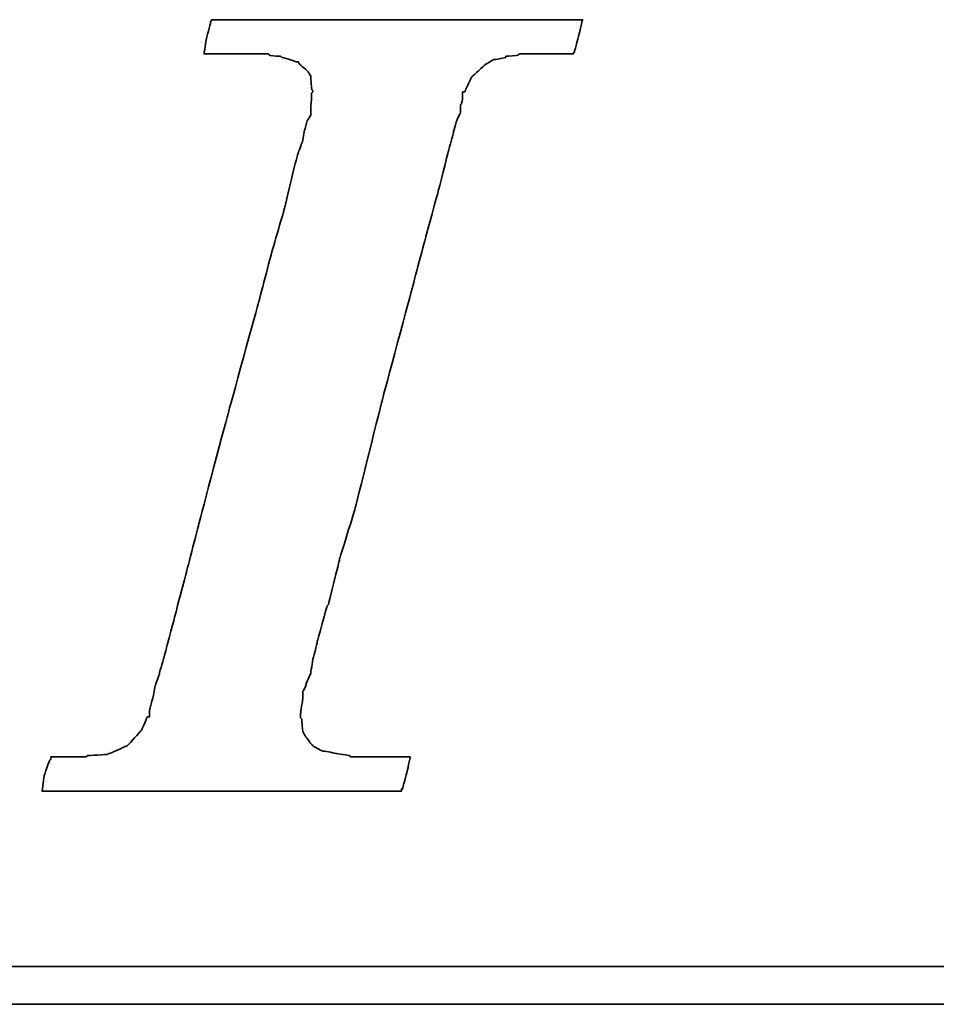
# Model space of a CAD drawing. Header units: millimetres. Extents: x 8 to 314, y 87 to 183.
# Tile 24 of 38: x 235.19 to 237.97, y 114.1 to 117.09. Entities that reach past the tile are written whole.
import ezdxf

# ---------------------------------------------------------------- set-up
doc = ezdxf.new("R2010")
doc.units = ezdxf.units.MM
doc.header["$LTSCALE"] = 0.15
doc.layers.add('DIM', color=4, linetype='CONTINUOUS')
doc.layers.add('layer 1', color=7, linetype='CONTINUOUS')

# ---------------------------------------------------------------- blocks, each defined once
blk = doc.blocks.new('TBI MOTION logo(完整正式版)')
at = {"layer": 'layer 1', "color": 22, "lineweight": 35}
for points, knots in [([(-40.59125, -7.94375), (-40.59125, -7.94375), (-40.97375, -7.94375), (-40.97375, -7.94375), (-40.97375, -7.94375), (-40.97375, -7.94375), (-41.38125, -7.94375), (-41.38125, -7.94375), (-41.38125, -7.94375), (-41.38125, -7.94375), (-41.54875, -7.94375), (-41.54875, -7.94375), (-41.54875, -7.94375), (-41.54875, -7.94375), (-41.59875, -7.94375), (-41.59875, -7.94375), (-41.59875, -7.94375), (-41.59875, -7.94375), (-41.88375, -7.94375), (-41.88375, -7.94375), (-41.88375, -7.94375), (-41.88375, -7.94375), (-41.90875, -7.91875), (-41.90875, -7.91875), (-41.90875, -7.91875), (-41.90875, -7.91875), (-42.19875, -7.87125), (-42.19875, -7.87125), (-42.19875, -7.87125), (-42.19875, -7.87125), (-42.43875, -7.82375), (-42.43875, -7.82375), (-42.43875, -7.82375), (-42.43875, -7.82375), (-42.45875, -7.82375), (-42.45875, -7.82375), (-42.45875, -7.82375), (-42.45875, -7.82375), (-42.48625, -7.82375), (-42.48625, -7.82375), (-42.48625, -7.82375), (-42.48625, -7.82375), (-42.67625, -7.72375), (-42.67625, -7.72375), (-42.67625, -7.72375), (-42.67625, -7.72375), (-42.70125, -7.70375), (-42.70125, -7.70375), (-42.70125, -7.70375), (-42.70125, -7.70375), (-42.72375, -7.67875), (-42.72375, -7.67875), (-42.72375, -7.67875), (-42.72375, -7.67875), (-42.86875, -7.48875), (-42.86875, -7.48875), (-42.86875, -7.48875), (-42.86875, -7.48875), (-42.89375, -7.43875), (-42.89375, -7.43875), (-42.89375, -7.43875), (-42.89375, -7.43875), (-42.91875, -7.38875), (-42.91875, -7.38875), (-42.91875, -7.38875), (-42.91875, -7.38875), (-42.93875, -7.12875), (-42.93875, -7.12875), (-42.93875, -7.12875), (-42.93875, -7.12875), (-42.96375, -7.10375), (-42.96375, -7.10375), (-42.96375, -7.10375), (-42.96375, -7.10375), (-42.96375, -7.05375), (-42.96375, -7.05375), (-42.96375, -7.05375), (-42.96375, -7.05375), (-42.96375, -7.00875), (-42.96375, -7.00875), (-42.96375, -7.00875), (-42.96375, -7.00875), (-42.91875, -6.69625), (-42.91875, -6.69625), (-42.91875, -6.69625), (-42.91875, -6.69625), (-42.91875, -6.62375), (-42.91875, -6.62375), (-42.91875, -6.62375), (-42.91875, -6.62375), (-42.91875, -6.59625), (-42.91875, -6.59625), (-42.91875, -6.59625), (-42.91875, -6.59625), (-42.91875, -6.57375), (-42.91875, -6.57375), (-42.91875, -6.57375), (-42.91875, -6.57375), (-42.91875, -6.52875), (-42.91875, -6.52875), (-42.91875, -6.52875), (-42.91875, -6.52875), (-42.89375, -6.50375), (-42.89375, -6.50375), (-42.89375, -6.50375), (-42.89375, -6.50375), (-42.84375, -6.38375), (-42.84375, -6.38375), (-42.84375, -6.38375), (-42.84375, -6.38375), (-42.84375, -6.35875), (-42.84375, -6.35875), (-42.84375, -6.35875), (-42.84375, -6.35875), (-42.74625, -6.14375), (-42.74625, -6.14375), (-42.74625, -6.14375), (-42.74625, -6.14375), (-42.70125, -5.85375), (-42.70125, -5.85375), (-42.70125, -5.85375), (-42.70125, -5.85375), (-42.60375, -5.47125), (-42.60375, -5.47125), (-42.60375, -5.47125), (-42.60375, -5.47125), (-42.60375, -5.44875), (-42.60375, -5.44875), (-42.60375, -5.44875), (-42.60375, -5.44875), (-42.38875, -4.67875), (-42.38875, -4.67875), (-42.38875, -4.67875), (-42.38875, -4.67875), (-42.36375, -4.65375), (-42.36375, -4.65375), (-42.36375, -4.65375), (-42.36375, -4.65375), (-42.12375, -3.69625), (-42.12375, -3.69625), (-42.12375, -3.69625), (-42.12375, -3.69625), (-42.12375, -3.67374), (-42.12375, -3.67374), (-42.12375, -3.67374), (-42.12375, -3.67374), (-41.78875, -2.59374), (-41.78875, -2.59374), (-41.78875, -2.59374), (-41.78875, -2.59374), (-41.18875, -0.19375), (-41.18875, -0.19375), (-41.18875, -0.19375), (-41.18875, -0.19375), (-40.54375, 2.20624), (-40.54375, 2.20624), (-40.54375, 2.20624), (-40.54375, 2.20624), (-40.25375, 3.30875), (-40.25375, 3.30875), (-40.25375, 3.30875), (-40.25375, 3.30875), (-39.98875, 4.27125), (-39.98875, 4.27125), (-39.98875, 4.27125), (-39.98875, 4.27125), (-39.77375, 5.13125), (-39.77375, 5.13125), (-39.77375, 5.13125), (-39.77375, 5.13125), (-39.67875, 5.47125), (-39.67875, 5.47125), (-39.67875, 5.47125), (-39.67875, 5.47125), (-39.60375, 5.75625), (-39.60375, 5.75625), (-39.60375, 5.75625), (-39.60375, 5.75625), (-39.60375, 5.78125), (-39.60375, 5.78125), (-39.60375, 5.78125), (-39.60375, 5.78125), (-39.50875, 5.97125), (-39.50875, 5.97125), (-39.50875, 5.97125), (-39.50875, 5.97125), (-39.50875, 6.13875), (-39.50875, 6.13875), (-39.50875, 6.13875), (-39.50875, 6.13875), (-39.48625, 6.16625), (-39.48625, 6.16625), (-39.48625, 6.16625), (-39.48625, 6.16625), (-39.46125, 6.28625), (-39.46125, 6.28625), (-39.46125, 6.28625), (-39.46125, 6.28625), (-39.46125, 6.42625), (-39.46125, 6.42625), (-39.46125, 6.42625), (-39.46125, 6.42625), (-39.41375, 6.42625), (-39.41375, 6.42625), (-39.41375, 6.42625), (-39.41375, 6.42625), (-39.29375, 6.69125), (-39.29375, 6.69125), (-39.29375, 6.69125), (-39.29375, 6.69125), (-39.26875, 6.74125), (-39.26875, 6.74125), (-39.26875, 6.74125), (-39.26875, 6.74125), (-39.24375, 6.76625), (-39.24375, 6.76625), (-39.24375, 6.76625), (-39.24375, 6.76625), (-38.98375, 7.00624), (-38.98375, 7.00624), (-38.98375, 7.00624), (-38.98375, 7.00624), (-38.95625, 7.02624), (-38.95625, 7.02624), (-38.95625, 7.02624), (-38.95625, 7.02624), (-38.78875, 7.12624), (-38.78875, 7.12624), (-38.78875, 7.12624), (-38.78875, 7.12624), (-38.76375, 7.12624), (-38.76375, 7.12624), (-38.76375, 7.12624), (-38.76375, 7.12624), (-38.74375, 7.12624), (-38.74375, 7.12624), (-38.74375, 7.12624), (-38.74375, 7.12624), (-38.52875, 7.17125), (-38.52875, 7.17125), (-38.52875, 7.17125), (-38.52875, 7.17125), (-38.52875, 7.19624), (-38.52875, 7.19624), (-38.52875, 7.19624), (-38.52875, 7.19624), (-38.50375, 7.19624), (-38.50375, 7.19624), (-38.50375, 7.19624), (-38.50375, 7.19624), (-38.26125, 7.21875), (-38.26125, 7.21875), (-38.26125, 7.21875), (-38.26125, 7.21875), (-38.23875, 7.24624), (-38.23875, 7.24624), (-38.23875, 7.24624), (-38.23875, 7.24624), (-38.21625, 7.24624), (-38.21625, 7.24624), (-38.21625, 7.24624), (-38.21625, 7.24624), (-38.18875, 7.24624), (-38.18875, 7.24624), (-38.18875, 7.24624), (-38.18875, 7.24624), (-37.90375, 7.24624), (-37.90375, 7.24624), (-37.90375, 7.24624), (-37.90375, 7.24624), (-37.85375, 7.24624), (-37.85375, 7.24624), (-37.85375, 7.24624), (-37.85375, 7.24624), (-37.75875, 7.24624), (-37.75875, 7.24624), (-37.75875, 7.24624), (-37.75875, 7.24624), (-37.42375, 7.24624), (-37.42375, 7.24624), (-37.42375, 7.24624), (-37.42375, 7.24624), (-37.08875, 7.24624), (-37.08875, 7.24624), (-37.08875, 7.24624), (-37.08875, 7.24624), (-37.06375, 7.24624), (-37.06375, 7.24624), (-37.06375, 7.24624), (-37.06375, 7.24624), (-37.06375, 7.26624), (-37.06375, 7.26624), (-37.06375, 7.26624), (-37.06375, 7.26624), (-37.03875, 7.29125), (-37.03875, 7.29125), (-37.03875, 7.29125), (-37.03875, 7.29125), (-37.03875, 7.31625), (-37.03875, 7.31625), (-37.03875, 7.31625), (-37.03875, 7.31625), (-36.94125, 7.67625), (-36.94125, 7.67625), (-36.94125, 7.67625), (-36.94125, 7.67625), (-36.86875, 7.98625), (-36.86875, 7.98625), (-36.86875, 7.98625), (-36.86875, 7.98625), (-36.98875, 7.98625), (-36.98875, 7.98625), (-36.98875, 7.98625), (-36.98875, 7.98625), (-37.42375, 7.98625), (-37.42375, 7.98625), (-37.42375, 7.98625), (-37.42375, 7.98625), (-37.94875, 7.98625), (-37.94875, 7.98625), (-37.94875, 7.98625), (-37.94875, 7.98625), (-38.57375, 7.98625), (-38.57375, 7.98625), (-38.57375, 7.98625), (-38.57375, 7.98625), (-39.29375, 7.98625), (-39.29375, 7.98625), (-39.29375, 7.98625), (-39.29375, 7.98625), (-40.82875, 7.98625), (-40.82875, 7.98625), (-40.82875, 7.98625), (-40.82875, 7.98625), (-42.36375, 7.98625), (-42.36375, 7.98625), (-42.36375, 7.98625), (-42.36375, 7.98625), (-43.08375, 7.98625), (-43.08375, 7.98625), (-43.08375, 7.98625), (-43.08375, 7.98625), (-43.70875, 7.98625), (-43.70875, 7.98625), (-43.70875, 7.98625), (-43.70875, 7.98625), (-44.23375, 7.98625), (-44.23375, 7.98625), (-44.23375, 7.98625), (-44.23375, 7.98625), (-44.66875, 7.98625), (-44.66875, 7.98625), (-44.66875, 7.98625), (-44.66875, 7.98625), (-44.88375, 7.98625), (-44.88375, 7.98625), (-44.88375, 7.98625), (-44.88375, 7.98625), (-44.90875, 7.94125), (-44.90875, 7.94125), (-44.90875, 7.94125), (-44.90875, 7.94125), (-44.90875, 7.91625), (-44.90875, 7.91625), (-44.90875, 7.91625), (-44.90875, 7.91625), (-45.00375, 7.55625), (-45.00375, 7.55625), (-45.00375, 7.55625), (-45.00375, 7.55625), (-45.05375, 7.24624), (-45.05375, 7.24624), (-45.05375, 7.24624), (-45.05375, 7.24624), (-44.61875, 7.24624), (-44.61875, 7.24624), (-44.61875, 7.24624), (-44.61875, 7.24624), (-44.11375, 7.24624), (-44.11375, 7.24624), (-44.11375, 7.24624), (-44.11375, 7.24624), (-43.99375, 7.24624), (-43.99375, 7.24624), (-43.99375, 7.24624), (-43.99375, 7.24624), (-43.94625, 7.24624), (-43.94625, 7.24624), (-43.94625, 7.24624), (-43.94625, 7.24624), (-43.92374, 7.24624), (-43.92374, 7.24624), (-43.92374, 7.24624), (-43.92374, 7.24624), (-43.65875, 7.24624), (-43.65875, 7.24624), (-43.65875, 7.24624), (-43.65875, 7.24624), (-43.63875, 7.21875), (-43.63875, 7.21875), (-43.63875, 7.21875), (-43.63875, 7.21875), (-43.46875, 7.19624), (-43.46875, 7.19624), (-43.46875, 7.19624), (-43.46875, 7.19624), (-43.39875, 7.19624), (-43.39875, 7.19624), (-43.39875, 7.19624), (-43.39875, 7.19624), (-43.37125, 7.17125), (-43.37125, 7.17125), (-43.37125, 7.17125), (-43.37125, 7.17125), (-43.34875, 7.17125), (-43.34875, 7.17125), (-43.34875, 7.17125), (-43.34875, 7.17125), (-43.20375, 7.12624), (-43.20375, 7.12624), (-43.20375, 7.12624), (-43.20375, 7.12624), (-43.05875, 7.07624), (-43.05875, 7.07624), (-43.05875, 7.07624), (-43.05875, 7.07624), (-43.01375, 7.07624), (-43.01375, 7.07624), (-43.01375, 7.07624), (-43.01375, 7.07624), (-42.98875, 7.02624), (-42.98875, 7.02624), (-42.98875, 7.02624), (-42.98875, 7.02624), (-42.79875, 6.86125), (-42.79875, 6.86125), (-42.79875, 6.86125), (-42.79875, 6.86125), (-42.77375, 6.81125), (-42.77375, 6.81125), (-42.77375, 6.81125), (-42.77375, 6.81125), (-42.74625, 6.76625), (-42.74625, 6.76625), (-42.74625, 6.76625), (-42.74625, 6.76625), (-42.72375, 6.47625), (-42.72375, 6.47625), (-42.72375, 6.47625), (-42.72375, 6.47625), (-42.70125, 6.45124), (-42.70125, 6.45124), (-42.70125, 6.45124), (-42.70125, 6.45124), (-42.70125, 6.42625), (-42.70125, 6.42625), (-42.70125, 6.42625), (-42.70125, 6.42625), (-42.72375, 6.40625), (-42.72375, 6.40625), (-42.72375, 6.40625), (-42.72375, 6.40625), (-42.74625, 5.97125), (-42.74625, 5.97125), (-42.74625, 5.97125), (-42.74625, 5.97125), (-42.74625, 5.94625), (-42.74625, 5.94625), (-42.74625, 5.94625), (-42.74625, 5.94625), (-42.74625, 5.92625), (-42.74625, 5.92625), (-42.74625, 5.92625), (-42.74625, 5.92625), (-42.77375, 5.87625), (-42.77375, 5.87625), (-42.77375, 5.87625), (-42.77375, 5.87625), (-42.81875, 5.80625), (-42.81875, 5.80625), (-42.81875, 5.80625), (-42.81875, 5.80625), (-42.86875, 5.63625), (-42.86875, 5.63625), (-42.86875, 5.63625), (-42.86875, 5.63625), (-42.91875, 5.39625), (-42.91875, 5.39625), (-42.91875, 5.39625), (-42.91875, 5.39625), (-42.91875, 5.37124), (-42.91875, 5.37124), (-42.91875, 5.37124), (-42.91875, 5.37124), (-43.01375, 5.10874), (-43.01375, 5.10874), (-43.01375, 5.10874), (-43.01375, 5.10874), (-43.10875, 4.77124), (-43.10875, 4.77124), (-43.10875, 4.77124), (-43.10875, 4.77124), (-43.29875, 3.95625), (-43.29875, 3.95625), (-43.29875, 3.95625), (-43.29875, 3.95625), (-43.58875, 2.95125), (-43.58875, 2.95125), (-43.58875, 2.95125), (-43.58875, 2.95125), (-43.87375, 1.87125), (-43.87375, 1.87125), (-43.87375, 1.87125), (-43.87375, 1.87125), (-44.52625, -0.50374), (-44.52625, -0.50374), (-44.52625, -0.50374), (-44.52625, -0.50374), (-45.14875, -2.85375), (-45.14875, -2.85375), (-45.14875, -2.85375), (-45.14875, -2.85375), (-45.43375, -3.95875), (-45.43375, -3.95875), (-45.43375, -3.95875), (-45.43375, -3.95875), (-45.69875, -4.96875), (-45.69875, -4.96875), (-45.69875, -4.96875), (-45.69875, -4.96875), (-45.91375, -5.78375), (-45.91375, -5.78375), (-45.91375, -5.78375), (-45.91375, -5.78375), (-46.01375, -6.11875), (-46.01375, -6.11875), (-46.01375, -6.11875), (-46.01375, -6.11875), (-46.01375, -6.14375), (-46.01375, -6.14375), (-46.01375, -6.14375), (-46.01375, -6.14375), (-46.10875, -6.40875), (-46.10875, -6.40875), (-46.10875, -6.40875), (-46.10875, -6.40875), (-46.15375, -6.64875), (-46.15375, -6.64875), (-46.15375, -6.64875), (-46.15375, -6.64875), (-46.20375, -6.83875), (-46.20375, -6.83875), (-46.20375, -6.83875), (-46.20375, -6.83875), (-46.22875, -6.93375), (-46.22875, -6.93375), (-46.22875, -6.93375), (-46.22875, -6.93375), (-46.22875, -7.07875), (-46.22875, -7.07875), (-46.22875, -7.07875), (-46.22875, -7.07875), (-46.27375, -7.07875), (-46.27375, -7.07875), (-46.27375, -7.07875), (-46.27375, -7.07875), (-46.39375, -7.34375), (-46.39375, -7.34375), (-46.39375, -7.34375), (-46.39375, -7.34375), (-46.39375, -7.36875), (-46.39375, -7.36875), (-46.39375, -7.36875), (-46.39375, -7.36875), (-46.42125, -7.38875), (-46.42125, -7.38875), (-46.42125, -7.38875), (-46.42125, -7.38875), (-46.68375, -7.67875), (-46.68375, -7.67875), (-46.68375, -7.67875), (-46.68375, -7.67875), (-46.70875, -7.70375), (-46.70875, -7.70375), (-46.70875, -7.70375), (-46.70875, -7.70375), (-46.75375, -7.72375), (-46.75375, -7.72375), (-46.75375, -7.72375), (-46.75375, -7.72375), (-47.08875, -7.87125), (-47.08875, -7.87125), (-47.08875, -7.87125), (-47.08875, -7.87125), (-47.11625, -7.87125), (-47.11625, -7.87125), (-47.11625, -7.87125), (-47.11625, -7.87125), (-47.13875, -7.89375), (-47.13875, -7.89375), (-47.13875, -7.89375), (-47.13875, -7.89375), (-47.56875, -7.91875), (-47.56875, -7.91875), (-47.56875, -7.91875), (-47.56875, -7.91875), (-47.59625, -7.94375), (-47.59625, -7.94375), (-47.59625, -7.94375), (-47.59625, -7.94375), (-47.64375, -7.94375), (-47.64375, -7.94375), (-47.64375, -7.94375), (-47.64375, -7.94375), (-47.73625, -7.94375), (-47.73625, -7.94375), (-47.73625, -7.94375), (-47.73625, -7.94375), (-48.07375, -7.94375), (-48.07375, -7.94375), (-48.07375, -7.94375), (-48.07375, -7.94375), (-48.36125, -7.94375), (-48.36125, -7.94375), (-48.36125, -7.94375), (-48.36125, -7.94375), (-48.36125, -7.96625), (-48.36125, -7.96625), (-48.36125, -7.96625), (-48.36125, -7.96625), (-48.36125, -7.99125), (-48.36125, -7.99125), (-48.36125, -7.99125), (-48.36125, -7.99125), (-48.38875, -8.01375), (-48.38875, -8.01375), (-48.38875, -8.01375), (-48.38875, -8.01375), (-48.50875, -8.34875), (-48.50875, -8.34875), (-48.50875, -8.34875), (-48.50875, -8.34875), (-48.55375, -8.68625), (-48.55375, -8.68625), (-48.55375, -8.68625), (-48.55375, -8.68625), (-48.45875, -8.68625), (-48.45875, -8.68625), (-48.45875, -8.68625), (-48.45875, -8.68625), (-48.07375, -8.68625), (-48.07375, -8.68625), (-48.07375, -8.68625), (-48.07375, -8.68625), (-47.52375, -8.68625), (-47.52375, -8.68625), (-47.52375, -8.68625), (-47.52375, -8.68625), (-46.92375, -8.68625), (-46.92375, -8.68625), (-46.92375, -8.68625), (-46.92375, -8.68625), (-46.25375, -8.68625), (-46.25375, -8.68625), (-46.25375, -8.68625), (-46.25375, -8.68625), (-46.20375, -8.68625), (-46.20375, -8.68625), (-46.20375, -8.68625), (-46.20375, -8.68625), (-44.71375, -8.68625), (-44.71375, -8.68625), (-44.71375, -8.68625), (-44.71375, -8.68625), (-43.22875, -8.68625), (-43.22875, -8.68625), (-43.22875, -8.68625), (-43.22875, -8.68625), (-42.55875, -8.68625), (-42.55875, -8.68625), (-42.55875, -8.68625), (-42.55875, -8.68625), (-42.50875, -8.68625), (-42.50875, -8.68625), (-42.50875, -8.68625), (-42.50875, -8.68625), (-41.93375, -8.68625), (-41.93375, -8.68625), (-41.93375, -8.68625), (-41.93375, -8.68625), (-41.38125, -8.68625), (-41.38125, -8.68625), (-41.38125, -8.68625), (-41.38125, -8.68625), (-40.97375, -8.68625), (-40.97375, -8.68625), (-40.97375, -8.68625), (-40.97375, -8.68625), (-40.78125, -8.68625), (-40.78125, -8.68625), (-40.78125, -8.68625), (-40.78125, -8.68625), (-40.78125, -8.63875), (-40.78125, -8.63875), (-40.78125, -8.63875), (-40.78125, -8.63875), (-40.75875, -8.63875), (-40.75875, -8.63875), (-40.75875, -8.63875), (-40.75875, -8.63875), (-40.66375, -8.27875), (-40.66375, -8.27875), (-40.66375, -8.27875), (-40.66375, -8.27875), (-40.59125, -7.94375), (-40.59125, -7.94375)], [0, 0, 0, 0, 0.00558659, 0.00558659, 0.00558659, 0.0055866, 0.01117318, 0.01117318, 0.01117318, 0.01117319, 0.01675978, 0.01675978, 0.01675978, 0.01675979, 0.02234637, 0.02234637, 0.02234637, 0.02234638, 0.02793296, 0.02793296, 0.02793296, 0.02793297, 0.03351955, 0.03351955, 0.03351955, 0.03351956, 0.03910615, 0.03910615, 0.03910615, 0.03910616, 0.04469274, 0.04469274, 0.04469274, 0.04469275, 0.05027933, 0.05027933, 0.05027933, 0.05027934, 0.05586592, 0.05586592, 0.05586592, 0.05586593, 0.06145251, 0.06145251, 0.06145251, 0.06145252, 0.06703911, 0.06703911, 0.06703911, 0.06703912, 0.0726257, 0.0726257, 0.0726257, 0.07262571, 0.07821229, 0.07821229, 0.07821229, 0.0782123, 0.08379888, 0.08379888, 0.08379888, 0.08379889, 0.08938547, 0.08938547, 0.08938547, 0.08938548, 0.09497207, 0.09497207, 0.09497207, 0.09497208, 0.10055866, 0.10055866, 0.10055866, 0.10055867, 0.10614525, 0.10614525, 0.10614525, 0.10614526, 0.11173184, 0.11173184, 0.11173184, 0.11173185, 0.11731844, 0.11731844, 0.11731844, 0.11731845, 0.12290503, 0.12290503, 0.12290503, 0.12290504, 0.12849162, 0.12849162, 0.12849162, 0.12849163, 0.13407821, 0.13407821, 0.13407821, 0.13407822, 0.1396648, 0.1396648, 0.1396648, 0.13966481, 0.1452514, 0.1452514, 0.1452514, 0.14525141, 0.15083799, 0.15083799, 0.15083799, 0.150838, 0.15642458, 0.15642458, 0.15642458, 0.15642459, 0.16201117, 0.16201117, 0.16201117, 0.16201118, 0.16759777, 0.16759777, 0.16759777, 0.16759778, 0.17318436, 0.17318436, 0.17318436, 0.17318437, 0.17877095, 0.17877095, 0.17877095, 0.17877096, 0.18435754, 0.18435754, 0.18435754, 0.18435755, 0.18994413, 0.18994413, 0.18994413, 0.18994414, 0.19553073, 0.19553073, 0.19553073, 0.19553074, 0.20111732, 0.20111732, 0.20111732, 0.20111733, 0.20670391, 0.20670391, 0.20670391, 0.20670392, 0.2122905, 0.2122905, 0.2122905, 0.21229051, 0.21787709, 0.21787709, 0.21787709, 0.2178771, 0.22346369, 0.22346369, 0.22346369, 0.2234637, 0.22905028, 0.22905028, 0.22905028, 0.22905029, 0.23463687, 0.23463687, 0.23463687, 0.23463688, 0.24022346, 0.24022346, 0.24022346, 0.24022347, 0.24581006, 0.24581006, 0.24581006, 0.24581007, 0.25139665, 0.25139665, 0.25139665, 0.25139666, 0.25698324, 0.25698324, 0.25698324, 0.25698325, 0.26256983, 0.26256983, 0.26256983, 0.26256984, 0.26815642, 0.26815642, 0.26815642, 0.26815643, 0.27374302, 0.27374302, 0.27374302, 0.27374303, 0.27932961, 0.27932961, 0.27932961, 0.27932962, 0.2849162, 0.2849162, 0.2849162, 0.28491621, 0.29050279, 0.29050279, 0.29050279, 0.2905028, 0.29608939, 0.29608939, 0.29608939, 0.2960894, 0.30167598, 0.30167598, 0.30167598, 0.30167599, 0.30726257, 0.30726257, 0.30726257, 0.30726258, 0.31284916, 0.31284916, 0.31284916, 0.31284917, 0.31843575, 0.31843575, 0.31843575, 0.31843576, 0.32402235, 0.32402235, 0.32402235, 0.32402236, 0.32960894, 0.32960894, 0.32960894, 0.32960895, 0.33519553, 0.33519553, 0.33519553, 0.33519554, 0.34078212, 0.34078212, 0.34078212, 0.34078213, 0.34636872, 0.34636872, 0.34636872, 0.34636873, 0.35195531, 0.35195531, 0.35195531, 0.35195532, 0.3575419, 0.3575419, 0.3575419, 0.35754191, 0.36312849, 0.36312849, 0.36312849, 0.3631285, 0.36871508, 0.36871508, 0.36871508, 0.36871509, 0.37430168, 0.37430168, 0.37430168, 0.37430169, 0.37988827, 0.37988827, 0.37988827, 0.37988828, 0.38547486, 0.38547486, 0.38547486, 0.38547487, 0.39106145, 0.39106145, 0.39106145, 0.39106146, 0.39664804, 0.39664804, 0.39664804, 0.39664805, 0.40223464, 0.40223464, 0.40223464, 0.40223465, 0.40782123, 0.40782123, 0.40782123, 0.40782124, 0.41340782, 0.41340782, 0.41340782, 0.41340783, 0.41899441, 0.41899441, 0.41899441, 0.41899442, 0.42458101, 0.42458101, 0.42458101, 0.42458102, 0.4301676, 0.4301676, 0.4301676, 0.43016761, 0.43575419, 0.43575419, 0.43575419, 0.4357542, 0.44134078, 0.44134078, 0.44134078, 0.44134079, 0.44692737, 0.44692737, 0.44692737, 0.44692738, 0.45251397, 0.45251397, 0.45251397, 0.45251398, 0.45810056, 0.45810056, 0.45810056, 0.45810057, 0.46368715, 0.46368715, 0.46368715, 0.46368716, 0.46927374, 0.46927374, 0.46927374, 0.46927375, 0.47486034, 0.47486034, 0.47486034, 0.47486035, 0.48044693, 0.48044693, 0.48044693, 0.48044694, 0.48603352, 0.48603352, 0.48603352, 0.48603353, 0.49162011, 0.49162011, 0.49162011, 0.49162012, 0.4972067, 0.4972067, 0.4972067, 0.49720671, 0.5027933, 0.5027933, 0.5027933, 0.50279331, 0.50837989, 0.50837989, 0.50837989, 0.5083799, 0.51396648, 0.51396648, 0.51396648, 0.51396649, 0.51955307, 0.51955307, 0.51955307, 0.51955308, 0.52513966, 0.52513966, 0.52513966, 0.52513967, 0.53072626, 0.53072626, 0.53072626, 0.53072627, 0.53631285, 0.53631285, 0.53631285, 0.53631286, 0.54189944, 0.54189944, 0.54189944, 0.54189945, 0.54748603, 0.54748603, 0.54748603, 0.54748604, 0.55307263, 0.55307263, 0.55307263, 0.55307264, 0.55865922, 0.55865922, 0.55865922, 0.55865923, 0.56424581, 0.56424581, 0.56424581, 0.56424582, 0.5698324, 0.5698324, 0.5698324, 0.56983241, 0.57541899, 0.57541899, 0.57541899, 0.575419, 0.58100559, 0.58100559, 0.58100559, 0.5810056, 0.58659218, 0.58659218, 0.58659218, 0.58659219, 0.59217877, 0.59217877, 0.59217877, 0.59217878, 0.59776536, 0.59776536, 0.59776536, 0.59776537, 0.60335196, 0.60335196, 0.60335196, 0.60335197, 0.60893855, 0.60893855, 0.60893855, 0.60893856, 0.61452514, 0.61452514, 0.61452514, 0.61452515, 0.62011173, 0.62011173, 0.62011173, 0.62011174, 0.62569832, 0.62569832, 0.62569832, 0.62569833, 0.63128492, 0.63128492, 0.63128492, 0.63128493, 0.63687151, 0.63687151, 0.63687151, 0.63687152, 0.6424581, 0.6424581, 0.6424581, 0.64245811, 0.64804469, 0.64804469, 0.64804469, 0.6480447, 0.65363128, 0.65363128, 0.65363128, 0.65363129, 0.65921788, 0.65921788, 0.65921788, 0.65921789, 0.66480447, 0.66480447, 0.66480447, 0.66480448, 0.67039106, 0.67039106, 0.67039106, 0.67039107, 0.67597765, 0.67597765, 0.67597765, 0.67597766, 0.68156425, 0.68156425, 0.68156425, 0.68156426, 0.68715084, 0.68715084, 0.68715084, 0.68715085, 0.69273743, 0.69273743, 0.69273743, 0.69273744, 0.69832402, 0.69832402, 0.69832402, 0.69832403, 0.70391061, 0.70391061, 0.70391061, 0.70391062, 0.70949721, 0.70949721, 0.70949721, 0.70949722, 0.7150838, 0.7150838, 0.7150838, 0.71508381, 0.72067039, 0.72067039, 0.72067039, 0.7206704, 0.72625698, 0.72625698, 0.72625698, 0.72625699, 0.73184358, 0.73184358, 0.73184358, 0.73184359, 0.73743017, 0.73743017, 0.73743017, 0.73743018, 0.74301676, 0.74301676, 0.74301676, 0.74301677, 0.74860335, 0.74860335, 0.74860335, 0.74860336, 0.75418994, 0.75418994, 0.75418994, 0.75418995, 0.75977654, 0.75977654, 0.75977654, 0.75977655, 0.76536313, 0.76536313, 0.76536313, 0.76536314, 0.77094972, 0.77094972, 0.77094972, 0.77094973, 0.77653631, 0.77653631, 0.77653631, 0.77653632, 0.78212291, 0.78212291, 0.78212291, 0.78212292, 0.7877095, 0.7877095, 0.7877095, 0.78770951, 0.79329609, 0.79329609, 0.79329609, 0.7932961, 0.79888268, 0.79888268, 0.79888268, 0.79888269, 0.80446927, 0.80446927, 0.80446927, 0.80446928, 0.81005587, 0.81005587, 0.81005587, 0.81005588, 0.81564246, 0.81564246, 0.81564246, 0.81564247, 0.82122905, 0.82122905, 0.82122905, 0.82122906, 0.82681564, 0.82681564, 0.82681564, 0.82681565, 0.83240223, 0.83240223, 0.83240223, 0.83240224, 0.83798883, 0.83798883, 0.83798883, 0.83798884, 0.84357542, 0.84357542, 0.84357542, 0.84357543, 0.84916201, 0.84916201, 0.84916201, 0.84916202, 0.8547486, 0.8547486, 0.8547486, 0.85474861, 0.8603352, 0.8603352, 0.8603352, 0.86033521, 0.86592179, 0.86592179, 0.86592179, 0.8659218, 0.87150838, 0.87150838, 0.87150838, 0.87150839, 0.87709497, 0.87709497, 0.87709497, 0.87709498, 0.88268156, 0.88268156, 0.88268156, 0.88268157, 0.88826816, 0.88826816, 0.88826816, 0.88826817, 0.89385475, 0.89385475, 0.89385475, 0.89385476, 0.89944134, 0.89944134, 0.89944134, 0.89944135, 0.90502793, 0.90502793, 0.90502793, 0.90502794, 0.91061453, 0.91061453, 0.91061453, 0.91061454, 0.91620112, 0.91620112, 0.91620112, 0.91620113, 0.92178771, 0.92178771, 0.92178771, 0.92178772, 0.9273743, 0.9273743, 0.9273743, 0.92737431, 0.93296089, 0.93296089, 0.93296089, 0.9329609, 0.93854749, 0.93854749, 0.93854749, 0.9385475, 0.94413408, 0.94413408, 0.94413408, 0.94413409, 0.94972067, 0.94972067, 0.94972067, 0.94972068, 0.95530726, 0.95530726, 0.95530726, 0.95530727, 0.96089385, 0.96089385, 0.96089385, 0.96089386, 0.96648045, 0.96648045, 0.96648045, 0.96648046, 0.97206704, 0.97206704, 0.97206704, 0.97206705, 0.97765363, 0.97765363, 0.97765363, 0.97765364, 0.98324022, 0.98324022, 0.98324022, 0.98324023, 0.98882682, 0.98882682, 0.98882682, 0.98882683, 0.99441341, 0.99441341, 0.99441341, 0.99441342, 1, 1, 1, 1]), ([(75.90875, -9.47875), (75.90875, -9.47875), (75.90875, -12.28625), (75.90875, -12.28625), (75.90875, -12.28625), (75.90875, -12.28625), (75.90875, -12.47875), (75.90875, -12.47875), (75.90875, -12.47875), (75.90875, -12.47875), (75.71625, -12.47875), (75.71625, -12.47875), (75.71625, -12.47875), (75.71625, -12.47875), (-88.32875, -12.47875), (-88.32875, -12.47875), (-88.32875, -12.47875), (-88.32875, -12.47875), (-88.32875, -13.29375), (-88.32875, -13.29375), (-88.32875, -13.29375), (-88.32875, -13.29375), (82.89125, -13.29375), (82.89125, -13.29375), (82.89125, -13.29375), (82.89125, -13.29375), (75.90875, -9.47875), (75.90875, -9.47875)], [0, 0, 0, 0, 0.14285714, 0.14285714, 0.14285714, 0.14285715, 0.28571429, 0.28571429, 0.28571429, 0.2857143, 0.42857143, 0.42857143, 0.42857143, 0.42857144, 0.57142857, 0.57142857, 0.57142857, 0.57142858, 0.71428571, 0.71428571, 0.71428571, 0.71428572, 0.85714286, 0.85714286, 0.85714286, 0.85714287, 1, 1, 1, 1])]:
    blk.add_open_spline(points, degree=3, knots=knots, dxfattribs=at)

msp = doc.modelspace()

# ---------------------------------------------------------------- block references
at = {"layer": 'DIM', "color": 7, "xscale": 0.1404528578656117, "yscale": 0.1404528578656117, "zscale": 0.1404528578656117}
msp.add_blockref('TBI MOTION logo(完整正式版)', (242.0753, 115.9682), dxfattribs=at)

doc.saveas('drawing.dxf')
